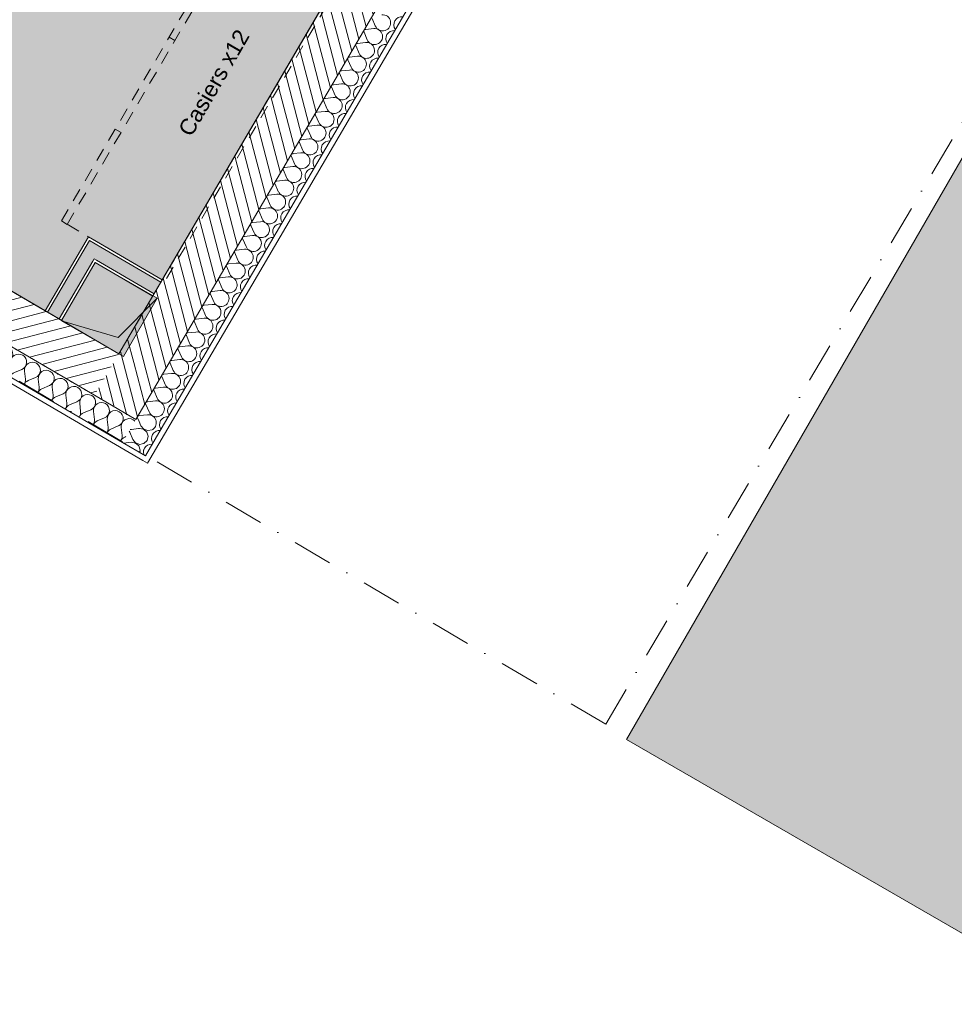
# Model space of a CAD drawing. Header units: millimetres. Extents: x -95266 to 45774, y -33242 to 22435.
# Tile 17 of 88: x -77954 to -74445, y -4739 to -1042. Entities that reach past the tile are written whole.
import ezdxf
from ezdxf.enums import TextEntityAlignment as Align

# ---------------------------------------------------------------- set-up
doc = ezdxf.new("R2010")
doc.units = ezdxf.units.MM
doc.header["$MEASUREMENT"] = 0
for name, pattern in [('! STR Pointille', [87.5, 50, -37.5]), ('! URB Limite propriété', [300, 150, -75, 0, -75]), ('Tirets petits', [125, 75, -50])]:
    doc.linetypes.add(name, pattern=pattern)
for name, color, linetype in [('01-STR_Dalles.ARCHI', 7, 'Continuous'), ('01-STR_Murs extérieurs.ARCHI', 7, 'Continuous'), ('03-SURFACE _ Utile.ARCHI', 7, 'Continuous'), ('04-SOE_Cloisons .ARCHI', 7, 'Continuous'), ('04-SOE_Faux Plafond.ARCHI', 7, 'Continuous'), ('04-SOE_Revetement de sol.ARCHI', 7, 'Continuous'), ('05-INF _ ANNOTATIONS.ARCHI', 7, 'Continuous'), ('05-INF _ COTATIONS.ARCHI', 7, 'Continuous'), ('06-REP _ EQUIP MOBI _ Fluides.ARCHI', 7, 'Continuous'), ('06-REP _ EQUIP MOBI _ hors marché.ARCHI', 7, 'Continuous'), ('07-VRD_Terrain_Batiments.ARCHI', 7, 'Continuous'), ('Marques de Zone Archicad', 7, 'Continuous'), ('Nouveau_07-VRD_Terrain EDL_Parcelle.ARCHI', 7, 'Continuous')]:
    doc.layers.add(name, color=color, linetype=linetype)
doc.styles.add('STYLE_GENERE_1', font='arial.ttf')
doc.styles.add('STYLE_GENERE_2', font='arial.ttf')
doc.dimstyles.new('STYLE_GENERE__1', dxfattribs={"dimtxt": 75, "dimasz": 57, "dimexe": 0.18, "dimexo": 50, "dimgap": 0, "dimtad": 1, "dimlfac": 0.001, "dimzin": 0, "dimdsep": 46, "dimtxsty": 'STYLE_GENERE_1', "dimblk": 'ARROWHEAD_2', "dimblk1": 'ARROWHEAD_2', "dimblk2": 'ARROWHEAD_2', "dimcen": 0.09, "dimclrd": 256, "dimclre": 256, "dimclrt": 256, "dimazin": 0, "dimtfac": 1, "dimtdec": 4, "dimtmove": 0, "dimatfit": 3, "dimfxl": 0, "dimtolj": 1, "dimtzin": 0, "dimarcsym": 0})
pattern_1 = [(104.63202, (0, 0), (36.283806, 9.47288), [])]

# ---------------------------------------------------------------- blocks, each defined once
blk = doc.blocks.new('Dalle_1_2', base_point=(-76490.4, 21808.4))
at = {"layer": '01-STR_Dalles.ARCHI', "color": 7, "linetype": 'Continuous', "lineweight": 5, "flags": 128}
blk.add_lwpolyline([(-76490.4, 21808.4), (-87291.7, 4437.9), (-82006.1, 1387.3), (-82425.9, 539.4), (-77581.8, -2296.9), (-72433.7, 6489), (-56478, -2855), (-54056.4, -4268.9), (-54717.7, -5397.6), (-55839.4, -4740.4), (-56513, -5890.1), (-48741.5, -10399.6), (-47429.1, -8161.6), (-44547, -9851.7), (-45759.6, -11920.3), (-44179.8, -12831.6), (-42533.9, -10035.9), (-41442, -10665.3), (-36023.4, -1555.2)], close=True, dxfattribs=at)
blk = doc.blocks.new('PFT Employeurs 1__15_2', base_point=(-84795, 5852.1))
at = {"layer": '03-SURFACE _ Utile.ARCHI', "linetype": 'Continuous', "lineweight": 0, "true_color": 0xffdad2}
h = blk.add_hatch(color=254, dxfattribs=at)
h.paths.add_polyline_path([(-83637.3, 10314.9), (-87291.7, 4437.9), (-82006.1, 1387.3), (-82427.2, 536.8), (-77858.1, -2135.3), (-77695.5, -1857.3), (-77419.1, -2019.2), (-74500.9, 2961), (-81255.1, 6860.5), (-80344.8, 8414)])
h.paths.add_polyline_path([(-80584.2, 4575.4), (-80382, 4920.5), (-80036.9, 4718.3), (-80239.1, 4373.2)], flags=0)
at = {"layer": 'Marques de Zone Archicad', "color": 7, "lineweight": 5}
for tag, height, style, p in [('ROOM_NAME', 125, 'STYLE_GENERE_2', (-84884.3, 6668.9)), ('measuredAreaCode', 100, 'STYLE_GENERE_1', (-85198.6, 6130.3)), ('DUMMY_862', 100, 'STYLE_GENERE_1', (-85296.8, 5960.2)), ('DUMMY_861', 125, 'STYLE_GENERE_2', (-83589, 5949.7)), ('DUMMY_864', 100, 'STYLE_GENERE_1', (-85395, 5790.1)), ('DUMMY_863', 100, 'STYLE_GENERE_1', (-85026.1, 5803.9)), ('titleZoneLevel', 100, 'STYLE_GENERE_1', (-85493.2, 5620)), ('DUMMY_865', 100, 'STYLE_GENERE_1', (-85058.4, 5595.7))]:
    blk.add_attdef(tag, text='', height=height, rotation=329.9997, dxfattribs=dict(at, style=style)).set_placement(p, align=Align.TOP_LEFT)
blk = doc.blocks.new('Dalle_4_2', base_point=(-75676.6, -3744.5))
at = {"layer": '07-VRD_Terrain_Batiments.ARCHI', "linetype": 'Continuous', "lineweight": 0, "true_color": 0x404040}
blk.add_hatch(color=250, dxfattribs=at).paths.add_polyline_path([(-75676.6, -3744.5), (-67765.8, -8311.8), (-64022.6, -1828.4), (-71933.4, 2738.9)])
at = {"layer": '07-VRD_Terrain_Batiments.ARCHI', "color": 7, "linetype": 'Continuous', "lineweight": 5, "flags": 128}
blk.add_lwpolyline([(-75676.6, -3744.5), (-67765.8, -8311.8), (-64022.6, -1828.4), (-71933.4, 2738.9)], close=True, dxfattribs=at)
blk = doc.blocks.new('Dalle_8_2', base_point=(-87291.7, 4437.9))
at = {"layer": '04-SOE_Faux Plafond.ARCHI', "color": 252, "linetype": 'Tirets petits', "lineweight": 5, "flags": 128}
blk.add_lwpolyline([(-87291.7, 4437.9), (-76490.4, 21808.4), (-36023.4, -1555.2), (-39411.7, -7251.8), (-41500.3, -6028), (-43890.9, -4627.3), (-44756.4, -6104.4), (-53251, -1126.9), (-52156.1, 745.7), (-53422.7, 1487.9), (-53460.6, 1423.2), (-53841, 1646.1), (-57988.5, 4076.8), (-57988.2, 4077.3), (-63007.5, 7016.8), (-62958, 7101.4), (-66320.9, 9071.9), (-66373.3, 8982.4), (-70933.1, 11661), (-70035.8, 13192.4), (-72449.2, 14601.8), (-72270.4, 14906.9), (-74211.7, 16044.4), (-75399.8, 14016.8), (-76572.4, 14703.9), (-78078.4, 12133.6), (-80174.3, 8556.8), (-78961.8, 7856.7), (-78041.3, 9427.6), (-72585.2, 6230.6), (-77581.8, -2296.9), (-82427.2, 536.8), (-82006.1, 1387.3)], close=True, dxfattribs=at)
blk = doc.blocks.new('Dalle_16_2', base_point=(-87291.7, 4437.9))
at = {"layer": '04-SOE_Revetement de sol.ARCHI', "color": 7, "linetype": 'Continuous', "lineweight": 5, "flags": 128}
blk.add_lwpolyline([(-58015.2, 4179.4), (-62969.6, 7081.5), (-62958, 7101.4), (-66256.1, 9034.1), (-65662.9, 10050.6), (-65381.5, 9888.2), (-65037.8, 10483.5), (-65973.6, 11023.8), (-66280, 10493.3), (-67417.2, 11150.1), (-68055.6, 10061.9), (-70895.2, 11725.7), (-70035.8, 13192.4), (-72449.2, 14601.8), (-72270.4, 14906.9), (-74211.8, 16044.1), (-75361.8, 14081.5), (-76600.8, 14807.5), (-81255.1, 6860.5), (-74500.5, 2960.8), (-77419.1, -2019.2), (-77695.7, -1857.5), (-77858.4, -2135.2), (-82427.2, 536.8)], dxfattribs=at)
blk = doc.blocks.new('*X261')
at = {"layer": '01-STR_Murs extérieurs.ARCHI', "color": 7, "linetype": 'Continuous', "lineweight": 5}
for p, q in [((-77540.6, -2590.7), (-77543, -2586.7)), ((-77539.2, -2580.2), (-77534.5, -2580.3)), ((-77508.4, -2577.4), (-77534.5, -2580.3)), ((-77529, -2618.3), (-77540.6, -2590.7)), ((-77529, -2618.3), (-77518.7, -2631.2)), ((-77535, -2628.7), (-77563.5, -2631.9)), ((-77518.9, -2631.4), (-77535, -2628.7)), ((-77506.5, -2642.1), (-77518.9, -2631.4)), ((-77518.7, -2631.2), (-77503.3, -2636.7)), ((-77501.6, -2657.8), (-77506.5, -2642.1)), ((-77504, -2666.8), (-77501.6, -2657.8)), ((-77503.3, -2636.7), (-77493.5, -2634.6)), ((-77488.6, -2658.5), (-77489.5, -2666.7)), ((-77487.8, -2656.5), (-77488.6, -2658.5)), ((-77489.5, -2666.7), (-77488.2, -2674.9)), ((-77488.2, -2674.9), (-77487.4, -2676.4))]:
    blk.add_line(p, q, dxfattribs=at)
blk = doc.blocks.new('*X263')
at = {"layer": '01-STR_Murs extérieurs.ARCHI', "color": 7, "linetype": 'Continuous', "lineweight": 5}
for p, q in [((-77498.6, -2566.6), (-77505.6, -2550)), ((-77504.7, -2576.9), (-77508.4, -2577.4)), ((-77488.5, -2579.6), (-77504.7, -2576.9)), ((-77498.6, -2566.6), (-77488.4, -2579.4)), ((-77476.2, -2590.4), (-77488.5, -2579.6)), ((-77488.4, -2579.4), (-77473, -2584.9)), ((-77473, -2584.9), (-77456.9, -2581.5)), ((-77456.9, -2581.5), (-77455, -2579.6)), ((-77441.9, -2587.2), (-77443.2, -2587.7)), ((-77487.3, -2633.3), (-77475.4, -2621.9)), ((-77471.3, -2606), (-77476.2, -2590.4)), ((-77475.4, -2621.9), (-77471.3, -2606)), ((-77458.2, -2606.7), (-77459.2, -2614.9)), ((-77459.2, -2614.9), (-77457.9, -2623.1)), ((-77455.1, -2599.1), (-77458.2, -2606.7)), ((-77457.9, -2623.1), (-77454.3, -2630.6)), ((-77449.9, -2592.6), (-77455.1, -2599.1)), ((-77443.2, -2587.7), (-77449.9, -2592.6)), ((-77493.5, -2634.6), (-77487.3, -2633.3)), ((-77485.4, -2650.8), (-77487.8, -2656.5)), ((-77480.3, -2644.3), (-77485.4, -2650.8)), ((-77473.6, -2639.5), (-77480.3, -2644.3)), ((-77465.8, -2636.7), (-77473.6, -2639.5)), ((-77457.5, -2636.1), (-77465.8, -2636.7)), ((-77456.2, -2636.3), (-77457.5, -2636.1)), ((-77454.3, -2630.6), (-77453.4, -2631.6))]:
    blk.add_line(p, q, dxfattribs=at)
blk = doc.blocks.new('*X264')
at = {"layer": '01-STR_Murs extérieurs.ARCHI', "color": 7, "linetype": 'Continuous', "lineweight": 5}
for p, q in [((-76619, -1065.3), (-76630.6, -1037.7)), ((-76649.3, -1117.1), (-76660.9, -1089.4)), ((-76625, -1075.7), (-76654.8, -1079.1)), ((-76679.6, -1168.9), (-76691.2, -1141.2)), ((-76655.4, -1127.4), (-76685.2, -1130.8)), ((-76685.7, -1179.2), (-76715.5, -1182.6)), ((-76710, -1220.6), (-76721.6, -1193)), ((-76740.3, -1272.4), (-76751.9, -1244.7)), ((-76716, -1231), (-76745.8, -1234.4)), ((-76746.4, -1282.7), (-76776.2, -1286.1)), ((-76770.6, -1324.2), (-76782.2, -1296.5)), ((-76801, -1375.9), (-76812.6, -1348.3)), ((-76776.7, -1334.5), (-76806.5, -1337.9)), ((-76831.3, -1427.7), (-76842.9, -1400)), ((-76807, -1386.3), (-76836.8, -1389.7)), ((-76837.4, -1438), (-76867.2, -1441.4)), ((-76861.6, -1479.5), (-76873.2, -1451.8)), ((-76892, -1531.2), (-76903.6, -1503.6)), ((-76867.7, -1489.8), (-76897.5, -1493.2)), ((-76898, -1541.6), (-76927.8, -1545)), ((-76922.3, -1583), (-76933.9, -1555.3)), ((-76952.6, -1634.8), (-76964.2, -1607.1)), ((-76928.4, -1593.3), (-76958.2, -1596.7)), ((-76983, -1686.5), (-76994.6, -1658.9)), ((-76958.7, -1645.1), (-76988.5, -1648.5)), ((-76989, -1696.9), (-77018.8, -1700.3)), ((-77013.3, -1738.3), (-77024.9, -1710.6)), ((-77043.6, -1790.1), (-77055.2, -1762.4)), ((-77019.4, -1748.6), (-77049.2, -1752)), ((-77049.7, -1800.4), (-77079.5, -1803.8)), ((-77074, -1841.8), (-77085.6, -1814.2)), ((-77104.3, -1893.6), (-77115.9, -1865.9)), ((-77080, -1852.2), (-77109.8, -1855.6)), ((-77134.6, -1945.4), (-77146.2, -1917.7)), ((-77110.4, -1904), (-77140.2, -1907.3)), ((-77140.7, -1955.7), (-77170.5, -1959.1)), ((-77165, -1997.1), (-77176.6, -1969.5)), ((-77195.3, -2048.9), (-77206.9, -2021.2)), ((-77171, -2007.5), (-77200.8, -2010.9)), ((-77201.4, -2059.3), (-77231.2, -2062.7)), ((-77225.6, -2100.7), (-77237.2, -2073)), ((-77256, -2152.4), (-77267.6, -2124.8)), ((-77231.7, -2111), (-77261.5, -2114.4)), ((-77286.3, -2204.2), (-77297.9, -2176.5)), ((-77262, -2162.8), (-77291.8, -2166.2)), ((-77292.4, -2214.6), (-77322.2, -2218)), ((-77316.6, -2256), (-77328.2, -2228.3)), ((-77347, -2307.7), (-77358.6, -2280.1)), ((-77322.7, -2266.3), (-77352.5, -2269.7)), ((-77353, -2318.1), (-77382.8, -2321.5)), ((-77377.3, -2359.5), (-77388.9, -2331.8)), ((-77407.6, -2411.3), (-77419.2, -2383.6)), ((-77383.4, -2369.9), (-77413.2, -2373.3)), ((-77438, -2463), (-77449.6, -2435.4)), ((-77413.7, -2421.6), (-77443.5, -2425)), ((-77444, -2473.4), (-77473.8, -2476.8)), ((-77468.3, -2514.8), (-77479.9, -2487.1)), ((-77505.6, -2550), (-77510.2, -2538.9)), ((-77474.4, -2525.2), (-77504.2, -2528.6))]:
    blk.add_line(p, q, dxfattribs=at)
for centre, start, end in [((-76591.3, -1053.7), 202.7621, 96.5019), ((-76519.2, -1061.2), 83.3981, 149.632), ((-76519.2, -1061.2), 149.632, 215.866), ((-76688.6, -1101), 22.7621, 32.0082), ((-76658.2, -1049.3), 267.2558, 276.5019), ((-76621.6, -1105.5), 202.7621, 96.5019), ((-76549.5, -1113), 149.632, 215.866), ((-76549.5, -1113), 83.3981, 149.632), ((-76718.9, -1152.8), 22.7621, 32.0082), ((-76688.6, -1101), 267.2558, 276.5019), ((-76652, -1157.2), 202.7621, 96.5019), ((-76579.9, -1164.7), 83.3981, 149.632), ((-76718.9, -1152.8), 267.2558, 276.5019), ((-76682.3, -1209), 202.7621, 96.5019), ((-76579.9, -1164.7), 149.632, 215.866), ((-76749.2, -1204.6), 22.7621, 32.0082), ((-76610.2, -1216.5), 149.632, 215.866), ((-76610.2, -1216.5), 83.3981, 149.632), ((-76779.6, -1256.3), 22.7621, 32.0082), ((-76749.2, -1204.6), 267.2558, 276.5019), ((-76712.6, -1260.8), 202.7621, 96.5019), ((-76640.5, -1268.3), 149.632, 215.866), ((-76640.5, -1268.3), 83.3981, 149.632), ((-76809.9, -1308.1), 22.7621, 32.0082), ((-76779.6, -1256.3), 267.2558, 276.5019), ((-76743, -1312.5), 202.7621, 96.5019), ((-76670.9, -1320), 83.3981, 149.632), ((-76670.9, -1320), 149.632, 215.866), ((-76840.2, -1359.9), 22.7621, 32.0082), ((-76809.9, -1308.1), 267.2558, 276.5019), ((-76773.3, -1364.3), 202.7621, 96.5019), ((-76701.2, -1371.8), 149.632, 215.866), ((-76701.2, -1371.8), 83.3981, 149.632), ((-76870.6, -1411.6), 22.7621, 32.0082), ((-76840.2, -1359.9), 267.2558, 276.5019), ((-76803.6, -1416.1), 202.7621, 96.5019), ((-76731.5, -1423.6), 83.3981, 149.632), ((-76870.6, -1411.6), 267.2558, 276.5019), ((-76834, -1467.8), 202.7621, 96.5019), ((-76731.5, -1423.6), 149.632, 215.866), ((-76900.9, -1463.4), 22.7621, 32.0082), ((-76761.9, -1475.3), 149.632, 215.866), ((-76761.9, -1475.3), 83.3981, 149.632), ((-76931.2, -1515.2), 22.7621, 32.0082), ((-76900.9, -1463.4), 267.2558, 276.5019), ((-76864.3, -1519.6), 202.7621, 96.5019), ((-76792.2, -1527.1), 149.632, 215.866), ((-76792.2, -1527.1), 83.3981, 149.632), ((-76961.6, -1566.9), 22.7621, 32.0082), ((-76931.2, -1515.2), 267.2558, 276.5019), ((-76894.6, -1571.4), 202.7621, 96.5019), ((-76822.5, -1578.9), 83.3981, 149.632), ((-76822.5, -1578.9), 149.632, 215.866), ((-76991.9, -1618.7), 22.7621, 32.0082), ((-76961.6, -1566.9), 267.2558, 276.5019), ((-76925, -1623.2), 202.7621, 96.5019), ((-76852.9, -1630.6), 149.632, 215.866), ((-76852.9, -1630.6), 83.3981, 149.632), ((-77022.2, -1670.5), 22.7621, 32.0082), ((-76991.9, -1618.7), 267.2558, 276.5019), ((-76955.3, -1674.9), 202.7621, 96.5019), ((-76883.2, -1682.4), 83.3981, 149.632), ((-77022.2, -1670.5), 267.2558, 276.5019), ((-76985.6, -1726.7), 202.7621, 96.5019), ((-76883.2, -1682.4), 149.632, 215.866), ((-77052.6, -1722.2), 22.7621, 32.0082), ((-76913.5, -1734.2), 149.632, 215.866), ((-76913.5, -1734.2), 83.3981, 149.632), ((-77082.9, -1774), 22.7621, 32.0082), ((-77052.6, -1722.2), 267.2558, 276.5019), ((-77016, -1778.5), 202.7621, 96.5019), ((-76943.9, -1785.9), 149.632, 215.866), ((-76943.9, -1785.9), 83.3981, 149.632), ((-77113.2, -1825.8), 22.7621, 32.0082), ((-77082.9, -1774), 267.2558, 276.5019), ((-77046.3, -1830.2), 202.7621, 96.5019), ((-76974.2, -1837.7), 83.3981, 149.632), ((-76974.2, -1837.7), 149.632, 215.866), ((-77143.6, -1877.5), 22.7621, 32.0082), ((-77113.2, -1825.8), 267.2558, 276.5019), ((-77076.6, -1882), 202.7621, 96.5019), ((-77004.5, -1889.5), 149.632, 215.866), ((-77004.5, -1889.5), 83.3981, 149.632), ((-77173.9, -1929.3), 22.7621, 32.0082), ((-77143.6, -1877.5), 267.2558, 276.5019), ((-77107, -1933.8), 202.7621, 96.5019), ((-77034.9, -1941.2), 83.3981, 149.632), ((-77173.9, -1929.3), 267.2558, 276.5019), ((-77137.3, -1985.5), 202.7621, 96.5019), ((-77034.9, -1941.2), 149.632, 215.866), ((-77204.2, -1981.1), 22.7621, 32.0083), ((-77065.2, -1993), 149.632, 215.866), ((-77065.2, -1993), 83.3981, 149.632), ((-77234.6, -2032.8), 22.7621, 32.0083), ((-77204.2, -1981.1), 267.2558, 276.5019), ((-77167.6, -2037.3), 202.7621, 96.5019), ((-77095.5, -2044.8), 149.632, 215.866), ((-77095.5, -2044.8), 83.3981, 149.632), ((-77264.9, -2084.6), 22.7621, 32.0083), ((-77234.6, -2032.8), 267.2558, 276.5019), ((-77198, -2089.1), 202.7621, 96.5019), ((-77125.9, -2096.5), 83.3981, 149.632), ((-77125.9, -2096.5), 149.632, 215.866), ((-77295.2, -2136.4), 22.7621, 32.0083), ((-77264.9, -2084.6), 267.2558, 276.5019), ((-77228.3, -2140.8), 202.7621, 96.5019), ((-77156.2, -2148.3), 149.632, 215.866), ((-77156.2, -2148.3), 83.3981, 149.632), ((-77325.6, -2188.1), 22.7621, 32.0083), ((-77295.2, -2136.4), 267.2558, 276.5019), ((-77258.6, -2192.6), 202.7621, 96.5019), ((-77186.5, -2200.1), 83.3981, 149.632), ((-77325.6, -2188.1), 267.2558, 276.5019), ((-77289, -2244.4), 202.7621, 96.5019), ((-77186.5, -2200.1), 149.632, 215.8659), ((-77355.9, -2239.9), 22.7621, 32.0083), ((-77216.9, -2251.8), 149.632, 215.8659), ((-77216.9, -2251.8), 83.3981, 149.632), ((-77386.2, -2291.7), 22.7621, 32.0083), ((-77355.9, -2239.9), 267.2558, 276.5019), ((-77319.3, -2296.1), 202.7621, 96.5019), ((-77247.2, -2303.6), 149.632, 215.8659), ((-77247.2, -2303.6), 83.3981, 149.632), ((-77416.6, -2343.5), 22.7621, 32.0083), ((-77386.2, -2291.7), 267.2558, 276.5019), ((-77349.6, -2347.9), 202.7621, 96.5019), ((-77277.5, -2355.4), 83.3981, 149.632), ((-77277.5, -2355.4), 149.632, 215.8659), ((-77446.9, -2395.2), 22.7621, 32.0083), ((-77416.6, -2343.5), 267.2558, 276.5019), ((-77380, -2399.7), 202.7621, 96.5019), ((-77307.9, -2407.2), 149.632, 215.8659), ((-77307.9, -2407.2), 83.3981, 149.632), ((-77477.2, -2447), 22.7621, 32.0083), ((-77446.9, -2395.2), 267.2558, 276.5019), ((-77410.3, -2451.4), 202.7621, 96.5019), ((-77338.2, -2458.9), 83.3981, 149.632), ((-77440.6, -2503.2), 202.7621, 96.5019), ((-77338.2, -2458.9), 149.632, 215.8659), ((-77507.6, -2498.8), 22.7621, 32.0083), ((-77477.2, -2447), 267.2558, 276.5019), ((-77368.5, -2510.7), 149.632, 215.8659), ((-77368.5, -2510.7), 83.3981, 149.632), ((-77537.9, -2550.5), 22.7621, 32.0083), ((-77507.6, -2498.8), 267.2558, 276.5019), ((-77471, -2555), 303.6458, 96.5019), ((-77398.9, -2562.5), 149.632, 215.8659), ((-77398.9, -2562.5), 83.3981, 149.632), ((-77429.2, -2614.2), 83.3981, 115.4208)]:
    blk.add_arc(centre, 30, start, end, dxfattribs=at)
blk = doc.blocks.new('Mur_58_2', base_point=(-77581.8, -2296.9))
at = {"layer": '01-STR_Murs extérieurs.ARCHI', "linetype": 'Continuous', "lineweight": 0, "true_color": 0x000000}
h = blk.add_hatch(dxfattribs=at)
h.set_pattern_fill('Hachure_simple_0002', color=18, style=0, pattern_type=2)
h.set_pattern_definition(pattern_1)
h.paths.add_polyline_path([(-77581.8, -2296.9), (-77426.4, -2387.8), (-72993.2, 5178.1), (-73148.5, 5269.1)])
h = blk.add_hatch(dxfattribs=at)
h.set_pattern_fill('Hachure_simple_0002', color=18, style=0, pattern_type=2)
h.set_pattern_definition(pattern_1)
h.paths.add_polyline_path([(-77672.8, -2452.2), (-77517.4, -2543.1), (-77581.8, -2296.9)])
h = blk.add_hatch(dxfattribs=at)
h.set_pattern_fill('Hachure_simple_0002', color=18, style=0, pattern_type=2)
h.set_pattern_definition(pattern_1)
h.paths.add_polyline_path([(-77581.8, -2296.9), (-77517.4, -2543.1), (-77426.4, -2387.8)])
at = {"layer": '01-STR_Murs extérieurs.ARCHI', "color": 7, "linetype": 'Continuous', "lineweight": 5}
for p, q in [((-77426.4, -2387.8), (-72993.2, 5178.1)), ((-77431.1, -2593.5), (-72907, 5127.5)), ((-77517.4, -2543.1), (-77426.4, -2387.8)), ((-77672.8, -2452.2), (-77517.4, -2543.1)), ((-77481.6, -2679.8), (-77431.1, -2593.5)), ((-77568, -2629.3), (-77481.6, -2679.8))]:
    blk.add_line(p, q, dxfattribs=at)
at = {"layer": '01-STR_Murs extérieurs.ARCHI', "color": 7, "linetype": 'Continuous', "lineweight": 5, "flags": 128}
for points in [[(-73148.5, 5269.1), (-77581.8, -2296.9)], [(-77474.5, -2707.2), (-72889.7, 5117.4)], [(-77474.5, -2707.2), (-77491.8, -2697.1)]]:
    blk.add_lwpolyline(points, dxfattribs=at)
at = {"layer": '01-STR_Murs extérieurs.ARCHI', "color": 7, "lineweight": 5}
for name in ['*X264', '*X263', '*X261']:
    blk.add_blockref(name, (0, 0), dxfattribs=at)
blk = doc.blocks.new('*X343')
at = {"layer": '01-STR_Murs extérieurs.ARCHI', "color": 7, "linetype": 'Continuous', "lineweight": 5}
for p, q in [((-78761.1, -1906.5), (-78764.5, -1876.7)), ((-78750.7, -1912.5), (-78723.1, -1900.9)), ((-78709.3, -1936.8), (-78712.7, -1907)), ((-78698.9, -1942.8), (-78671.3, -1931.2)), ((-78657.5, -1967.1), (-78660.9, -1937.3)), ((-78647.1, -1973.1), (-78619.5, -1961.5)), ((-78605.7, -1997.4), (-78609.1, -1967.6)), ((-78595.3, -2003.4), (-78567.7, -1991.8)), ((-78553.9, -2027.6), (-78557.3, -1997.8)), ((-78543.5, -2033.7), (-78515.9, -2022.1)), ((-78502.1, -2057.9), (-78505.5, -2028.1)), ((-78491.7, -2064), (-78464.1, -2052.4)), ((-78450.3, -2088.2), (-78453.7, -2058.4)), ((-78440, -2094.3), (-78412.3, -2082.7)), ((-78398.5, -2118.5), (-78401.9, -2088.7)), ((-78388.2, -2124.6), (-78360.5, -2112.9)), ((-78346.7, -2148.8), (-78350.1, -2119)), ((-78336.4, -2154.9), (-78308.7, -2143.2)), ((-78294.9, -2179.1), (-78298.4, -2149.3)), ((-78284.6, -2185.2), (-78256.9, -2173.5)), ((-78243.1, -2209.4), (-78246.6, -2179.6)), ((-78232.8, -2215.4), (-78205.1, -2203.8)), ((-78191.3, -2239.7), (-78194.8, -2209.9)), ((-78181, -2245.7), (-78153.3, -2234.1)), ((-78139.6, -2270), (-78143, -2240.2)), ((-78129.2, -2276), (-78101.5, -2264.4)), ((-78087.8, -2300.2), (-78091.2, -2270.4)), ((-78077.4, -2306.3), (-78049.7, -2294.7)), ((-78036, -2330.5), (-78039.4, -2300.7)), ((-78025.6, -2336.6), (-77998, -2325)), ((-77984.2, -2360.8), (-77987.6, -2331)), ((-77973.8, -2366.9), (-77946.2, -2355.3)), ((-77932.4, -2391.1), (-77935.8, -2361.3)), ((-77922, -2397.2), (-77894.4, -2385.5)), ((-77880.6, -2421.4), (-77884, -2391.6)), ((-77870.2, -2427.5), (-77842.6, -2415.8)), ((-77828.8, -2451.7), (-77832.2, -2421.9)), ((-77818.4, -2457.8), (-77790.8, -2446.1)), ((-77777, -2482), (-77780.4, -2452.2)), ((-77766.6, -2488), (-77739, -2476.4)), ((-77725.2, -2512.3), (-77728.6, -2482.5)), ((-77714.8, -2518.3), (-77687.2, -2506.7)), ((-77673.4, -2542.6), (-77676.8, -2512.8)), ((-77663.1, -2548.6), (-77635.4, -2537)), ((-77621.6, -2572.9), (-77625, -2543)), ((-77611.3, -2578.9), (-77583.6, -2567.3)), ((-77569.8, -2603.1), (-77573.2, -2573.3)), ((-77559.5, -2609.2), (-77555.1, -2607.4))]:
    blk.add_line(p, q, dxfattribs=at)
for centre, start, end in [((-78786.5, -1843), 306.4051, 352.9559), ((-78734.7, -1873.3), 59.6805, 186.5504), ((-78727.3, -1801.1), 235.0124, 248.0099), ((-78734.7, -1873.3), 292.8106, 59.6805), ((-78682.9, -1903.6), 59.6805, 186.5504), ((-78675.5, -1831.4), 231.3511, 248.0099), ((-78682.9, -1903.6), 292.8106, 59.6805), ((-78623.7, -1861.7), 231.3511, 248.0099), ((-78790.9, -1909.9), 322.6277, 6.5504), ((-78739.1, -1940.2), 112.8106, 156.7333), ((-78631.1, -1933.8), 59.6805, 186.5504), ((-78631.1, -1933.8), 292.8106, 59.6805), ((-78571.9, -1892), 231.351, 248.01), ((-78739.1, -1940.2), 322.6277, 6.5504), ((-78687.3, -1970.5), 112.8106, 156.7333), ((-78579.3, -1964.1), 59.6805, 186.5504), ((-78579.3, -1964.1), 292.8106, 59.6805), ((-78520.1, -1922.3), 231.351, 248.01), ((-78687.3, -1970.5), 322.6277, 6.5504), ((-78635.5, -2000.8), 112.8106, 156.7333), ((-78527.5, -1994.4), 59.6805, 186.5504), ((-78527.5, -1994.4), 292.8106, 59.6805), ((-78475.7, -2024.7), 59.6805, 186.5504), ((-78468.3, -1952.6), 231.351, 248.01), ((-78635.5, -2000.8), 322.6277, 6.5504), ((-78583.7, -2031.1), 112.8106, 156.7333), ((-78583.7, -2031.1), 322.6277, 6.5504), ((-78475.7, -2024.7), 292.8106, 59.6805), ((-78423.9, -2055), 59.6805, 186.5504), ((-78416.5, -1982.9), 231.351, 248.01), ((-78423.9, -2055), 292.8106, 59.6805), ((-78531.9, -2061.4), 112.8106, 156.7333), ((-78531.9, -2061.4), 322.6277, 6.5504), ((-78480.1, -2091.6), 112.8106, 156.7333), ((-78372.1, -2085.3), 59.6805, 186.5504), ((-78364.7, -2013.2), 231.351, 248.01), ((-78372.1, -2085.3), 292.8106, 59.6805), ((-78312.9, -2043.5), 231.351, 248.01), ((-78480.1, -2091.6), 322.6277, 6.5504), ((-78428.3, -2121.9), 112.8106, 156.7333), ((-78320.3, -2115.6), 59.6805, 186.5504), ((-78320.3, -2115.6), 292.8106, 59.6805), ((-78261.1, -2073.7), 231.3509, 248.0101), ((-78428.3, -2121.9), 322.6277, 6.5504), ((-78376.5, -2152.2), 112.8106, 156.7333), ((-78268.6, -2145.9), 59.6805, 186.5504), ((-78268.6, -2145.9), 292.8106, 59.6805), ((-78209.3, -2104), 231.3509, 248.0101), ((-78376.5, -2152.2), 322.6277, 6.5504), ((-78324.7, -2182.5), 112.8106, 156.7333), ((-78324.7, -2182.5), 322.6277, 6.5504), ((-78216.8, -2176.2), 59.6805, 186.5504), ((-78216.8, -2176.2), 292.8106, 59.6805), ((-78165, -2206.4), 59.6805, 186.5504), ((-78157.5, -2134.3), 231.3509, 248.0101), ((-78165, -2206.4), 292.8106, 59.6805), ((-78272.9, -2212.8), 112.8106, 156.7333), ((-78272.9, -2212.8), 322.6277, 6.5504), ((-78221.2, -2243.1), 112.8106, 156.7333), ((-78113.2, -2236.7), 59.6805, 186.5504), ((-78105.7, -2164.6), 231.3509, 248.0101), ((-78113.2, -2236.7), 292.8106, 59.6805), ((-78221.2, -2243.1), 322.6277, 6.5504), ((-78169.4, -2273.4), 112.8106, 156.7333), ((-78061.4, -2267), 59.6805, 186.5504), ((-78054, -2194.9), 231.3509, 248.0101), ((-78061.4, -2267), 292.8106, 59.6805), ((-78002.2, -2225.2), 231.3509, 248.0101), ((-78169.4, -2273.4), 322.6277, 6.5504), ((-78117.6, -2303.7), 112.8106, 156.7333), ((-78009.6, -2297.3), 59.6805, 186.5504), ((-78009.6, -2297.3), 292.8106, 59.6805), ((-77950.4, -2255.5), 231.3509, 248.0102), ((-78117.6, -2303.7), 322.6277, 6.5504), ((-78065.8, -2334), 112.8106, 156.7333), ((-77957.8, -2327.6), 59.6805, 186.5504), ((-77957.8, -2327.6), 292.8106, 59.6805), ((-77906, -2357.9), 59.6805, 186.5504), ((-77898.6, -2285.8), 231.3508, 248.0102), ((-78065.8, -2334), 322.6277, 6.5504), ((-78014, -2364.3), 112.8106, 156.7333), ((-78014, -2364.3), 322.6277, 6.5504), ((-77906, -2357.9), 292.8106, 59.6805), ((-77854.2, -2388.2), 59.6805, 186.5504), ((-77846.8, -2316.1), 231.3508, 248.0102), ((-77854.2, -2388.2), 292.8106, 59.6805), ((-77962.2, -2394.5), 112.8106, 156.7333), ((-77962.2, -2394.5), 322.6277, 6.5504), ((-77910.4, -2424.8), 112.8106, 156.7333), ((-77802.4, -2418.5), 59.6805, 186.5504), ((-77795, -2346.4), 231.3508, 248.0102), ((-77802.4, -2418.5), 292.8106, 59.6805), ((-77743.2, -2376.6), 231.3508, 248.0102), ((-77910.4, -2424.8), 322.6277, 6.5504), ((-77858.6, -2455.1), 112.8106, 156.7333), ((-77750.6, -2448.8), 59.6805, 186.5504), ((-77750.6, -2448.8), 292.8106, 59.6805), ((-77691.4, -2406.9), 231.3508, 248.0102), ((-77858.6, -2455.1), 322.6277, 6.5504), ((-77806.8, -2485.4), 112.8106, 156.7333), ((-77698.8, -2479), 59.6805, 186.5504), ((-77698.8, -2479), 292.8106, 59.6805), ((-77639.6, -2437.2), 231.3508, 248.0103), ((-77806.8, -2485.4), 322.6277, 6.5504), ((-77755, -2515.7), 112.8106, 156.7333), ((-77755, -2515.7), 322.6277, 6.5504), ((-77647, -2509.3), 59.6805, 186.5504), ((-77647, -2509.3), 292.8106, 59.6805), ((-77595.2, -2539.6), 59.6805, 186.5504), ((-77587.8, -2467.5), 231.3507, 248.0103), ((-77703.2, -2546), 112.8106, 156.7333), ((-77703.2, -2546), 322.6277, 6.5504), ((-77651.4, -2576.3), 112.8106, 156.7333), ((-77595.2, -2539.6), 292.8106, 59.6805), ((-77543.4, -2569.9), 59.6805, 186.5504), ((-77536, -2497.8), 231.3507, 248.0103), ((-77543.4, -2569.9), 42.407, 59.6805), ((-77651.4, -2576.3), 322.6277, 6.5504), ((-77599.6, -2606.6), 112.8106, 156.7333), ((-77599.6, -2606.6), 322.6277, 6.5504), ((-77547.8, -2636.9), 112.8106, 156.7333)]:
    blk.add_arc(centre, 30, start, end, dxfattribs=at)
blk = doc.blocks.new('Mur_81_2', base_point=(-77581.8, -2296.9))
at = {"layer": '01-STR_Murs extérieurs.ARCHI', "linetype": 'Continuous', "lineweight": 0, "true_color": 0x000000}
h = blk.add_hatch(dxfattribs=at)
h.set_pattern_fill('Hachure_simple_0002', color=18, style=0, pattern_type=2)
h.set_pattern_definition([(14.680505, (0, 0), (-9.50358, 36.275776), [])])
h.paths.add_polyline_path([(-78744.4, -1825.5), (-77672.8, -2452.2), (-77581.8, -2296.9), (-78653.5, -1670.2)])
at = {"layer": '01-STR_Murs extérieurs.ARCHI', "color": 7, "linetype": 'Continuous', "lineweight": 5}
for p, q in [((-78744.4, -1825.5), (-77672.8, -2452.2)), ((-78794.8, -1911.9), (-77568, -2629.3)), ((-77672.8, -2452.2), (-77517.4, -2543.1)), ((-77568, -2629.3), (-77481.6, -2679.8))]:
    blk.add_line(p, q, dxfattribs=at)
at = {"layer": '01-STR_Murs extérieurs.ARCHI', "color": 7, "linetype": 'Continuous', "lineweight": 5, "flags": 128}
for points in [[(-77581.8, -2296.9), (-78653.5, -1670.2)], [(-78804.9, -1929.1), (-77491.8, -2697.1)]]:
    blk.add_lwpolyline(points, dxfattribs=at)
at = {"layer": '01-STR_Murs extérieurs.ARCHI', "color": 7, "lineweight": 5}
blk.add_blockref('*X343', (0, 0), dxfattribs=at)
blk = doc.blocks.new('Mur_113_2', base_point=(-77858.1, -2135.3))
at = {"layer": '04-SOE_Cloisons .ARCHI', "linetype": 'Continuous', "lineweight": 0, "true_color": 0xffffff}
for points in [[(-77674, -1939.4), (-77692, -1870.9), (-77717.2, -1914.1)], [(-77648.8, -1896.2), (-77692, -1870.9), (-77674, -1939.4)], [(-77717.2, -1914.1), (-77849.4, -2140.4), (-77806.3, -2165.6), (-77674, -1939.4), (-77674, -1939.4)]]:
    blk.add_hatch(color=7, dxfattribs=at).paths.add_polyline_path(points)
at = {"layer": '04-SOE_Cloisons .ARCHI', "color": 7, "linetype": 'Continuous', "lineweight": 5}
for p, q in [((-77692, -1870.9), (-77717.2, -1914.1)), ((-77648.8, -1896.2), (-77692, -1870.9)), ((-77717.2, -1914.1), (-77849.4, -2140.4)), ((-77679.1, -1948), (-77806.3, -2165.6)), ((-77674, -1939.4), (-77679.1, -1948)), ((-77665.4, -1944.4), (-77674, -1939.4))]:
    blk.add_line(p, q, dxfattribs=at)
at = {"layer": '04-SOE_Cloisons .ARCHI', "color": 7, "linetype": 'Continuous', "lineweight": 5, "flags": 128}
for points in [[(-77695.5, -1857.3), (-77858.1, -2135.3)], [(-77695.5, -1857.3), (-77686.9, -1862.3)], [(-77797.6, -2170.7), (-77670.5, -1953.1)], [(-77858.1, -2135.3), (-77849.4, -2140.4)], [(-77849.4, -2140.4), (-77806.3, -2165.6)], [(-77806.3, -2165.6), (-77797.6, -2170.7)]]:
    blk.add_lwpolyline(points, dxfattribs=at)
blk = doc.blocks.new('Mur_114_2', base_point=(-77695.5, -1857.3))
at = {"layer": '04-SOE_Cloisons .ARCHI', "linetype": 'Continuous', "lineweight": 0, "true_color": 0xffffff}
blk.add_hatch(color=7, dxfattribs=at).paths.add_polyline_path([(-77674, -1939.4), (-77449.4, -2071), (-77424.2, -2027.9), (-77648.8, -1896.2)])
at = {"layer": '04-SOE_Cloisons .ARCHI', "color": 7, "linetype": 'Continuous', "lineweight": 5}
for p, q in [((-77648.8, -1896.2), (-77692, -1870.9)), ((-77424.2, -2027.9), (-77648.8, -1896.2)), ((-77665.4, -1944.4), (-77674, -1939.4)), ((-77449.4, -2071), (-77665.4, -1944.4))]:
    blk.add_line(p, q, dxfattribs=at)
at = {"layer": '04-SOE_Cloisons .ARCHI', "color": 7, "linetype": 'Continuous', "lineweight": 5, "flags": 128}
for points in [[(-77419.1, -2019.2), (-77686.9, -1862.3)], [(-77670.5, -1953.1), (-77454.5, -2079.6)], [(-77424.2, -2027.9), (-77449.4, -2071)], [(-77419.1, -2019.2), (-77424.2, -2027.9)], [(-77449.4, -2071), (-77454.5, -2079.6)]]:
    blk.add_lwpolyline(points, dxfattribs=at)
blk = doc.blocks.new('Symbole ouverture sol 27[77]_2', base_point=(-77797.2, -2172.6))
at = {"layer": '06-REP _ EQUIP MOBI _ Fluides.ARCHI', "linetype": 'Continuous', "lineweight": 0, "true_color": 0xffffff}
blk.add_hatch(color=7, dxfattribs=at).paths.add_polyline_path([(-77583.8, -2235), (-77437.8, -2087.4), (-77670.5, -1953.1), (-77797.2, -2172.6)])
at = {"layer": '06-REP _ EQUIP MOBI _ Fluides.ARCHI', "linetype": 'Continuous', "lineweight": 0, "true_color": 0x000000}
blk.add_hatch(color=18, dxfattribs=at).paths.add_polyline_path([(-77797.2, -2172.6), (-77564.5, -2307), (-77437.8, -2087.4), (-77583.8, -2235)])
at = {"layer": '06-REP _ EQUIP MOBI _ Fluides.ARCHI', "color": 8, "linetype": 'Continuous', "lineweight": 5, "flags": 128}
for points in [[(-77583.8, -2235), (-77437.8, -2087.4), (-77670.5, -1953.1), (-77797.2, -2172.6)], [(-77797.2, -2172.6), (-77564.5, -2307), (-77437.8, -2087.4), (-77583.8, -2235)]]:
    blk.add_lwpolyline(points, close=True, dxfattribs=at)
blk = doc.blocks.new('Casiers 27[87]_2', base_point=(-77797.1, -1797.6))
at = {"layer": '06-REP _ EQUIP MOBI _ hors marché.ARCHI', "color": 252, "linetype": '! STR Pointille', "lineweight": 5}
for p, q in [((-77775.6, -1810.3), (-76966.7, -429.8)), ((-77190.5, -762.3), (-77168.9, -774.9)), ((-77392.7, -1107.4), (-77371.1, -1120)), ((-77594.9, -1452.5), (-77573.4, -1465.1)), ((-77797.1, -1797.6), (-77775.6, -1810.3))]:
    blk.add_line(p, q, dxfattribs=at)
at = {"layer": '06-REP _ EQUIP MOBI _ hors marché.ARCHI', "color": 252, "linetype": '! STR Pointille', "lineweight": 5, "flags": 128}
blk.add_lwpolyline([(-77797.1, -1797.6), (-76988.3, -417.1), (-76600, -644.6), (-77408.9, -2025.1)], close=True, dxfattribs=at)
blk = doc.blocks.new('*D775')
at = {"layer": '05-INF _ COTATIONS.ARCHI', "color": 251, "linetype": 'Continuous', "lineweight": 5, "true_color": 0x666666}
for p, q in [((-75619.6, 3606.9), (-75522.1, 3550.6)), ((-75549.2, 3541.3), (-75592.5, 3616.3)), ((-75570.9, 3578.8), (-78614.5, -1693)), ((-78636.1, -1655.5), (-78592.8, -1730.5)), ((-78663.2, -1664.8), (-78565.8, -1721.1)), ((-78614.5, -1693), (-78632.8, -1724.7))]:
    blk.add_line(p, q, dxfattribs=at)
at = {"layer": '05-INF _ COTATIONS.ARCHI', "color": 251, "lineweight": 5, "true_color": 0x666666, "insert": (-77155.7, 863.7), "char_height": 75, "attachment_point": 7, "rotation": 60.0001, "style": 'STYLE_GENERE_1'}
blk.add_mtext('\\A1;{\\pql;\\fArial|b0|i0|c0|p0;\\W1.000000;6,09}', dxfattribs=at)
blk = doc.blocks.new('ARROWHEAD_2')
at = {"color": 0, "linetype": 'Continuous', "lineweight": 0}
for p, q in [((-0.378, -0.655), (0.378, 0.655)), ((0, 0), (-1, 0))]:
    blk.add_line(p, q, dxfattribs=at)

msp = doc.modelspace()

# ---------------------------------------------------------------- linework, layer by layer
at = {"layer": '03-SURFACE _ Utile.ARCHI', "color": 254, "linetype": 'Continuous', "lineweight": 0, "true_color": 0xffdad2, "flags": 128}
msp.add_lwpolyline([(-83637.283, 10314.888), (-87291.697, 4437.903), (-82006.099, 1387.343), (-82427.232, 536.761), (-77858.057, -2135.335), (-77695.533, -1857.252), (-77419.098, -2019.228), (-74500.927, 2961.049), (-81255.083, 6860.525), (-80344.832, 8413.999)], close=True, dxfattribs=at)
at = {"layer": 'Nouveau_07-VRD_Terrain EDL_Parcelle.ARCHI', "color": 1, "linetype": '! URB Limite propriété', "lineweight": 15, "flags": 128}
for points in [[(-75754.012, -3686.305), (-82794.918, 427.336), (-82373.592, 1276.15), (-87656.289, 4325.036)], [(-75754.012, -3686.305), (-71932.52, 2759.858), (-40270.65, -15542.463)]]:
    msp.add_lwpolyline(points, dxfattribs=at)

# ---------------------------------------------------------------- block references
at = {"layer": '01-STR_Dalles.ARCHI', "color": 7, "linetype": 'Continuous', "lineweight": 5}
msp.add_blockref('Dalle_1_2', (-76490.431, 21808.373), dxfattribs=at)
at = {"layer": '01-STR_Murs extérieurs.ARCHI', "color": 7, "lineweight": 5}
for name in ['Mur_58_2', 'Mur_81_2']:
    msp.add_blockref(name, (-77581.796, -2296.896), dxfattribs=at)
at = {"layer": '03-SURFACE _ Utile.ARCHI', "color": 7, "linetype": 'Continuous', "lineweight": 5}
msp.add_blockref('PFT Employeurs 1__15_2', (-84795.031, 5852.12), dxfattribs=at)
at = {"layer": '04-SOE_Cloisons .ARCHI', "color": 7, "lineweight": 5}
for name, p in [('Mur_113_2', (-77858.057, -2135.335)), ('Mur_114_2', (-77695.533, -1857.252))]:
    msp.add_blockref(name, p, dxfattribs=at)
at = {"layer": '04-SOE_Faux Plafond.ARCHI', "color": 252, "linetype": 'Tirets petits', "lineweight": 5}
msp.add_blockref('Dalle_8_2', (-87291.697, 4437.903), dxfattribs=at)
at = {"layer": '04-SOE_Revetement de sol.ARCHI', "color": 7, "linetype": 'Continuous', "lineweight": 5}
msp.add_blockref('Dalle_16_2', (-87291.697, 4437.903), dxfattribs=at)
at = {"layer": '06-REP _ EQUIP MOBI _ Fluides.ARCHI', "color": 8, "linetype": 'Continuous', "lineweight": 5}
msp.add_blockref('Symbole ouverture sol 27[77]_2', (-77797.227, -2172.643), dxfattribs=at)
at = {"layer": '06-REP _ EQUIP MOBI _ hors marché.ARCHI', "color": 252, "linetype": '! STR Pointille', "lineweight": 5}
msp.add_blockref('Casiers 27[87]_2', (-77797.147, -1797.624), dxfattribs=at)
at = {"layer": '07-VRD_Terrain_Batiments.ARCHI', "color": 7, "linetype": 'Continuous', "lineweight": 5}
msp.add_blockref('Dalle_4_2', (-75676.611, -3744.468), dxfattribs=at)

# ---------------------------------------------------------------- texts
at = {"layer": '05-INF _ ANNOTATIONS.ARCHI', "color": 7, "linetype": 'Continuous', "lineweight": 5, "insert": (-77335.45, -1470.571), "char_height": 60, "attachment_point": 4, "rotation": 59.999426, "style": 'STYLE_GENERE_1'}
msp.add_mtext('\\A1;{\\pql;\\fArial|b0|i0|c0|p0;\\W1.000000;Casiers x12}', dxfattribs=at)

# ---------------------------------------------------------------- dimensions: what is measured, and where the dimension line sits
at = {"layer": '05-INF _ COTATIONS.ARCHI', "color": 251, "linetype": 'Continuous', "lineweight": 5, "true_color": 0x666666}
dim = msp.add_linear_dim(base=(-78614.486, -1692.969), p1=(-74500.927, 2961.049), p2=(-78614.477, -1692.974), angle=240.00011, dimstyle='STYLE_GENERE__1', dxfattribs=at)
dim.commit()
dim.dimension.update_dxf_attribs({"geometry": '*D775', "text_midpoint": (-77139.64, 966.552), "dimtype": 160, "text_rotation": 60.00011})

doc.saveas('drawing.dxf')
